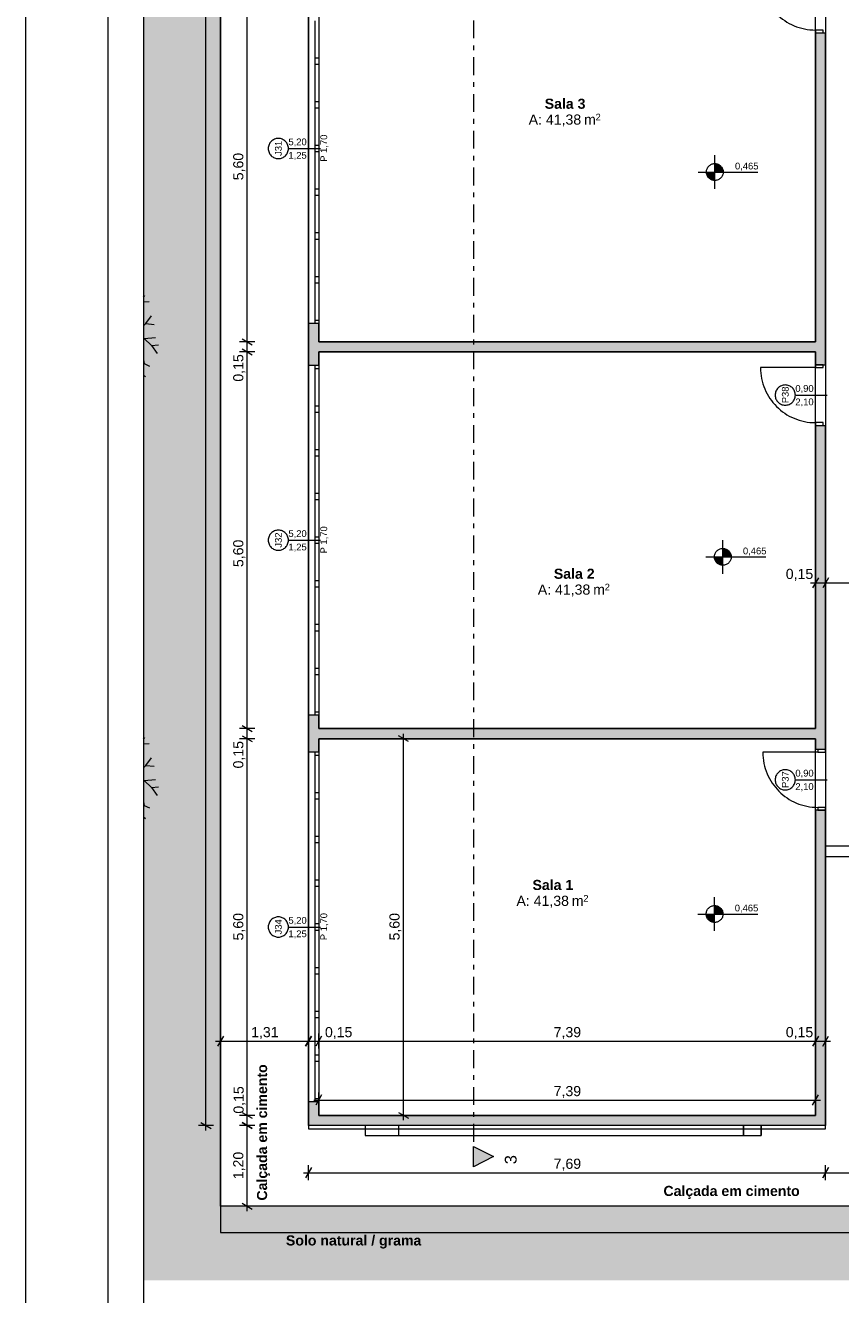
# Model space of a CAD drawing. Header units: millimetres. Extents: x -589 to 841, y -447 to 987.
# Tile 3 of 27: x 0 to 243, y 33 to 411. Entities that reach past the tile are written whole.
import ezdxf
from ezdxf.xclip import XClip

# ---------------------------------------------------------------- set-up
doc = ezdxf.new("R2010")
doc.units = ezdxf.units.MM
doc.header["$MEASUREMENT"] = 0
doc.header["$XCLIPFRAME"] = 0
doc.linetypes.add('Tracejado Duplo', pattern=[10.936111, 5.291667, -2.116667, 1.411111, -2.116667])
doc.linetypes.add('Wipeout_Contour', pattern=[1000, 0, -1000])
for name, color, linetype in [('Anotação - Geral.2D', 7, 'Continuous'), ('Cotas - Geral.2D', 7, 'Continuous'), ('Desenho 2D - Geral.2D', 7, 'Continuous'), ('Interior - Mobiliário .ARQ', 7, 'Continuous'), ('Laje.ARQ', 7, 'Continuous'), ('Marcador - Cortes e Elevações.2D', 7, 'Continuous'), ('Parede.ARQ', 7, 'Continuous'), ('Zonas.ARQ', 7, 'Continuous')]:
    doc.layers.add(name, color=color, linetype=linetype)
doc.styles.add('GENERATED_STYLE_1', font='txt')
doc.styles.add('GENERATED_STYLE_2', font='txt')

# ---------------------------------------------------------------- blocks, each defined once
blk = doc.blocks.new('Desenho_1_1', base_point=(-612.98, 435.63))
at = {"layer": 'Cotas - Geral.2D', "linetype": 'Continuous', "lineweight": 0}
for points in [[(205.09, 366.96), (202.59, 366.96), (202.78, 366), (203.32, 365.19), (204.13, 364.65), (205.09, 364.46)], [(205.09, 366.96), (207.59, 366.96), (207.4, 367.91), (206.86, 368.72), (206.04, 369.27), (205.09, 369.46)], [(207.46, 252.53), (209.96, 252.53), (209.77, 253.49), (209.23, 254.3), (208.42, 254.84), (207.46, 255.03)], [(207.46, 252.53), (204.96, 252.53), (205.15, 251.57), (205.69, 250.76), (206.51, 250.22), (207.46, 250.03)], [(205.03, 146.35), (207.53, 146.35), (207.34, 147.3), (206.8, 148.12), (205.99, 148.66), (205.03, 148.85)], [(205.03, 146.35), (202.53, 146.35), (202.72, 145.39), (203.26, 144.58), (204.07, 144.04), (205.03, 143.85)]]:
    blk.add_hatch(color=7, dxfattribs=at).paths.add_polyline_path(points)
at = {"layer": 'Laje.ARQ', "linetype": 'Continuous', "lineweight": 0}
h = blk.add_hatch(dxfattribs=at)
h.set_pattern_fill('Relva_0001', color=83, style=0, pattern_type=2)
h.set_pattern_definition([(90, (-612.9804, 435.6334), (-6, 0), [0.866025, -2.598076]), (90, (-609.9804, 437.3655), (-6, 0), [0.866025, -2.598076]), (30, (-612.9804, 435.6334), (-3, 5.196152), [0.866025, -2.598076]), (30, (-612.9804, 439.0975), (-3, 5.196152), [0.866025, -2.598076]), (150, (-612.9804, 435.6334), (3, 5.196152), [0.866025, -2.598076]), (150, (-612.9804, 439.0975), (3, 5.196152), [0.866025, -2.598076])])
h.paths.add_polyline_path([(58.05, 859.53), (35.14, 859.53), (35.14, 37.38), (277.05, 37.38), (277.05, 59.48), (58.05, 59.48)])
at = {"layer": 'Marcador - Cortes e Elevações.2D', "linetype": 'Continuous', "lineweight": 0}
blk.add_hatch(color=7, dxfattribs=at).paths.add_polyline_path([(133.28, 71.2), (139.28, 74.2), (133.28, 77.2)])
at = {"layer": 'Parede.ARQ', "linetype": 'Continuous', "lineweight": 0}
for points in [[(235.05, 309.64), (238.05, 309.64), (238.05, 408.38), (235.05, 408.38)], [(87.25, 321.94), (84.25, 321.94), (84.25, 309.48), (87.25, 309.48)], [(87.25, 313.48), (235.05, 313.48), (235.05, 316.48), (87.25, 316.48)], [(235.05, 195.25), (238.05, 195.25), (238.05, 291.64), (235.05, 291.64)], [(87.25, 205.48), (84.25, 205.48), (84.25, 194.48), (87.25, 194.48)], [(87.25, 198.48), (235.05, 198.48), (235.05, 201.48), (87.25, 201.48)], [(235.05, 86.48), (238.05, 83.48), (238.05, 177.25), (235.05, 177.25)], [(84.25, 83.48), (87.25, 86.48), (87.25, 90.48), (84.25, 90.48)], [(84.25, 83.48), (238.05, 83.48), (235.05, 86.48), (87.25, 86.48)]]:
    blk.add_hatch(color=36, dxfattribs=at).paths.add_polyline_path(points)
at = {"layer": 'Cotas - Geral.2D', "color": 7, "linetype": 'Continuous', "lineweight": 0}
for p, q in [((53.73, 83.48), (53.73, 905.4)), ((65.99, 316.48), (65.99, 428.48)), ((205.09, 361.96), (205.09, 371.96)), ((200.09, 366.96), (217.93, 366.96)), ((64.49, 317.35), (67.49, 315.62)), ((68.24, 316.48), (63.74, 316.48)), ((68.24, 313.48), (63.74, 313.48)), ((64.49, 314.35), (67.49, 312.62)), ((65.99, 313.48), (65.99, 316.48)), ((65.99, 201.48), (65.99, 313.48)), ((207.46, 247.53), (207.46, 257.53)), ((202.46, 252.53), (220.3, 252.53)), ((235.92, 246.31), (234.18, 243.31)), ((235.05, 242.56), (235.05, 247.06)), ((238.92, 246.31), (237.18, 243.31)), ((238.05, 242.56), (238.05, 247.06)), ((233.58, 244.81), (235.05, 244.81)), ((235.05, 244.81), (238.05, 244.81)), ((238.05, 244.81), (274.05, 244.81)), ((68.24, 201.48), (63.74, 201.48)), ((64.49, 202.35), (67.49, 200.62)), ((65.99, 198.48), (65.99, 201.48)), ((68.24, 198.48), (63.74, 198.48)), ((64.49, 199.35), (67.49, 197.62)), ((65.99, 86.48), (65.99, 198.48)), ((114.71, 198.48), (110.21, 198.48)), ((113.96, 197.62), (110.96, 199.35)), ((112.46, 198.48), (112.46, 199.95)), ((112.46, 86.48), (112.46, 198.48)), ((205.03, 141.35), (205.03, 151.35)), ((200.03, 146.35), (217.87, 146.35)), ((58.92, 110.07), (57.18, 107.07)), ((58.05, 106.32), (58.05, 110.82)), ((85.12, 110.07), (83.38, 107.07)), ((83.38, 107.07), (85.12, 110.07)), ((84.25, 106.32), (84.25, 110.82)), ((84.25, 106.32), (84.25, 110.82)), ((88.12, 110.07), (86.38, 107.07)), ((87.25, 106.32), (87.25, 110.82)), ((235.92, 110.07), (234.18, 107.07)), ((235.05, 106.32), (235.05, 110.82)), ((237.18, 107.07), (238.92, 110.07)), ((238.05, 106.32), (238.05, 110.82)), ((56.58, 108.57), (58.05, 108.57)), ((58.05, 108.57), (84.25, 108.57)), ((82.78, 108.57), (84.25, 108.57)), ((84.25, 108.57), (87.25, 108.57)), ((84.25, 108.57), (85.72, 108.57)), ((87.25, 108.57), (235.05, 108.57)), ((235.05, 108.57), (238.05, 108.57)), ((238.05, 108.57), (239.52, 108.57)), ((85.78, 91.04), (87.25, 91.04)), ((88.12, 92.54), (86.38, 89.54)), ((87.25, 88.79), (87.25, 93.29)), ((87.25, 91.04), (235.05, 91.04)), ((234.18, 89.54), (235.92, 92.54)), ((235.05, 88.79), (235.05, 93.29)), ((235.05, 91.04), (236.52, 91.04)), ((64.49, 87.35), (67.49, 85.62)), ((110.96, 87.35), (113.96, 85.62)), ((55.98, 83.48), (51.48, 83.48)), ((52.23, 84.35), (55.23, 82.62)), ((53.73, 82.02), (53.73, 83.48)), ((68.24, 86.48), (63.74, 86.48)), ((68.24, 83.48), (63.74, 83.48)), ((68.24, 83.48), (63.74, 83.48)), ((64.49, 84.35), (67.49, 82.62)), ((67.49, 82.62), (64.49, 84.35)), ((65.99, 83.48), (65.99, 86.48)), ((65.99, 83.48), (65.99, 84.95)), ((65.99, 82.02), (65.99, 83.48)), ((65.99, 59.48), (65.99, 83.48)), ((114.71, 86.48), (110.21, 86.48)), ((82.78, 69.44), (84.25, 69.44)), ((85.12, 70.94), (83.38, 67.94)), ((84.25, 67.19), (84.25, 71.69)), ((84.25, 69.44), (238.05, 69.44)), ((236.58, 69.44), (238.05, 69.44)), ((237.18, 67.94), (238.92, 70.94)), ((238.92, 70.94), (237.18, 67.94)), ((238.05, 67.19), (238.05, 71.69)), ((238.05, 67.19), (238.05, 71.69)), ((238.05, 69.44), (239.52, 69.44)), ((238.05, 69.44), (428.07, 69.44)), ((68.24, 59.48), (63.74, 59.48)), ((64.49, 60.35), (67.49, 58.62)), ((65.99, 58.02), (65.99, 59.48))]:
    blk.add_line(p, q, dxfattribs=at)
for centre in [(205.09, 366.96), (207.46, 252.53), (205.03, 146.35)]:
    blk.add_circle(centre, 2.5, dxfattribs=at)
at = {"layer": 'Interior - Mobiliário .ARQ', "color": 7, "linetype": 'Continuous', "lineweight": 0}
for p, q in [((35.14, 329.77), (35.51, 330.27)), ((35.14, 328.32), (36.84, 328.48)), ((35.14, 321.2), (35.85, 321.88)), ((35.85, 321.88), (37.5, 324.19)), ((35.85, 321.88), (38.35, 321.67)), ((35.14, 317.68), (35.3, 317.49)), ((35.3, 317.49), (38.72, 317.72)), ((35.3, 317.49), (37.49, 315.41)), ((37.49, 315.41), (39.59, 315.61)), ((37.49, 315.41), (39.16, 312.99)), ((35.14, 311.18), (35.3, 310.04)), ((35.3, 310.04), (36.95, 309.28)), ((35.14, 306.6), (35.78, 306.17)), ((35.14, 198.37), (35.51, 198.87)), ((35.14, 196.92), (36.84, 197.08)), ((35.85, 190.48), (37.5, 192.79)), ((35.14, 189.8), (35.85, 190.48)), ((35.85, 190.48), (38.35, 190.27)), ((35.14, 186.28), (35.3, 186.09)), ((35.3, 186.09), (38.72, 186.32)), ((35.3, 186.09), (37.49, 184.01)), ((37.49, 184.01), (39.59, 184.21)), ((37.49, 184.01), (39.16, 181.59)), ((35.14, 179.78), (35.3, 178.64)), ((35.3, 178.64), (36.95, 177.88)), ((35.14, 175.2), (35.78, 174.77)), ((101.06, 80.48), (218.91, 80.48)), ((111.03, 80.48), (213.61, 80.48))]:
    blk.add_line(p, q, dxfattribs=at)
at = {"layer": 'Laje.ARQ', "color": 83, "linetype": 'Continuous', "lineweight": 0, "flags": 128}
for points in [[(58.04, 796.4), (58.04, 83.48), (58.04, 51.62), (277.04, 51.62), (277.04, 135.62), (277.04, 363.88), (389.06, 363.88), (389.06, 196.46), (428.07, 196.46), (428.07, 381.4), (428.07, 687.4)], [(238.05, 661.4), (238.05, 83.48), (84.25, 83.48), (84.25, 905.4)], [(277.05, 37.38), (277.05, 59.48), (58.05, 59.48), (58.05, 859.53), (35.14, 859.53)]]:
    blk.add_lwpolyline(points, dxfattribs=at)
for points in [[(87.25, 316.48), (235.05, 316.48), (235.05, 428.48), (87.25, 428.48)], [(87.25, 201.48), (235.05, 201.48), (235.05, 313.48), (87.25, 313.48)], [(87.25, 86.48), (235.05, 86.48), (235.05, 198.48), (87.25, 198.48)]]:
    blk.add_lwpolyline(points, close=True, dxfattribs=at)
at = {"layer": 'Marcador - Cortes e Elevações.2D', "color": 7, "linetype": 'Continuous', "lineweight": 0}
for p, q in [((133.28, 77.2), (139.28, 74.2)), ((133.28, 71.2), (133.28, 77.2)), ((139.28, 74.2), (133.28, 71.2))]:
    blk.add_line(p, q, dxfattribs=at)
at = {"layer": 'Parede.ARQ', "color": 7, "linetype": 'Continuous', "lineweight": 0}
for p, q in [((84.25, 425.94), (84.25, 321.94)), ((87.25, 425.94), (87.25, 321.94)), ((86.25, 400.94), (86.25, 411.94)), ((87.25, 411.94), (87.25, 400.94)), ((237.35, 409.18), (235.05, 409.18)), ((235.05, 409.18), (235.05, 408.38)), ((235.05, 408.38), (237.35, 408.38)), ((235.05, 408.38), (237.35, 408.38)), ((235.05, 408.38), (237.35, 408.38)), ((235.05, 408.38), (235.05, 407.64)), ((235.05, 408.38), (235.05, 407.64)), ((237.35, 408.38), (237.35, 409.18)), ((237.35, 408.38), (238.05, 408.38)), ((237.35, 408.38), (238.05, 408.38)), ((238.05, 408.38), (238.05, 407.64)), ((238.05, 408.38), (238.05, 407.64)), ((86.25, 399.94), (86.25, 400.94)), ((86.25, 400.94), (87.25, 400.94)), ((87.25, 400.94), (87.25, 399.94)), ((86.25, 398.94), (86.25, 399.94)), ((87.25, 398.94), (86.25, 398.94)), ((86.25, 387.94), (86.25, 398.94)), ((87.25, 399.94), (87.25, 398.94)), ((87.25, 398.94), (87.25, 387.94)), ((86.25, 386.94), (86.25, 387.94)), ((86.25, 387.94), (87.25, 387.94)), ((86.25, 385.94), (86.25, 386.94)), ((87.25, 385.94), (86.25, 385.94)), ((86.25, 374.94), (86.25, 385.94)), ((87.25, 387.94), (87.25, 386.94)), ((87.25, 386.94), (87.25, 385.94)), ((87.25, 385.94), (87.25, 374.94)), ((78.25, 373.94), (87.75, 373.94)), ((86.25, 373.94), (86.25, 374.94)), ((86.25, 374.94), (87.25, 374.94)), ((86.25, 372.94), (86.25, 373.94)), ((87.25, 374.94), (87.25, 373.94)), ((87.25, 373.94), (87.25, 372.94)), ((87.25, 372.94), (86.25, 372.94)), ((86.25, 361.94), (86.25, 372.94)), ((87.25, 372.94), (87.25, 361.94)), ((86.25, 360.94), (86.25, 361.94)), ((86.25, 361.94), (87.25, 361.94)), ((86.25, 359.94), (86.25, 360.94)), ((87.25, 359.94), (86.25, 359.94)), ((86.25, 348.94), (86.25, 359.94)), ((87.25, 361.94), (87.25, 360.94)), ((87.25, 360.94), (87.25, 359.94)), ((87.25, 359.94), (87.25, 348.94)), ((86.25, 347.94), (86.25, 348.94)), ((86.25, 348.94), (87.25, 348.94)), ((86.25, 346.94), (86.25, 347.94)), ((87.25, 348.94), (87.25, 347.94)), ((87.25, 347.94), (87.25, 346.94)), ((87.25, 346.94), (86.25, 346.94)), ((86.25, 335.94), (86.25, 346.94)), ((87.25, 346.94), (87.25, 335.94)), ((86.25, 334.94), (86.25, 335.94)), ((86.25, 335.94), (87.25, 335.94)), ((87.25, 335.94), (87.25, 334.94)), ((86.25, 333.94), (86.25, 334.94)), ((87.25, 333.94), (86.25, 333.94)), ((86.25, 322.94), (86.25, 333.94)), ((87.25, 334.94), (87.25, 333.94)), ((87.25, 333.94), (87.25, 322.94)), ((86.25, 321.94), (84.25, 321.94)), ((86.25, 321.94), (86.25, 322.94)), ((86.25, 322.94), (87.25, 322.94)), ((87.25, 321.94), (86.25, 321.94)), ((87.25, 321.94), (86.25, 321.94)), ((87.25, 322.94), (87.25, 321.94)), ((84.25, 309.48), (84.25, 205.48)), ((86.25, 309.48), (84.25, 309.48)), ((86.25, 308.48), (86.25, 309.48)), ((87.25, 309.48), (86.25, 309.48)), ((87.25, 309.48), (86.25, 309.48)), ((87.25, 309.48), (87.25, 205.48)), ((87.25, 309.48), (87.25, 308.48)), ((235.05, 309.64), (235.05, 310.38)), ((235.05, 309.64), (235.05, 310.38)), ((235.05, 309.64), (235.05, 308.84)), ((237.35, 309.64), (235.05, 309.64)), ((235.05, 309.64), (237.35, 309.64)), ((235.05, 309.64), (237.35, 309.64)), ((237.35, 308.84), (237.35, 309.64)), ((237.35, 309.64), (238.05, 309.64)), ((237.35, 309.64), (238.05, 309.64)), ((238.05, 309.64), (238.05, 310.38)), ((238.05, 309.64), (238.05, 310.38)), ((87.25, 308.48), (86.25, 308.48)), ((86.25, 297.48), (86.25, 308.48)), ((87.25, 308.48), (87.25, 297.48)), ((235.05, 308.84), (218.65, 308.84)), ((235.05, 308.84), (237.35, 308.84)), ((229.05, 300.64), (238.55, 300.64)), ((86.25, 296.48), (86.25, 297.48)), ((86.25, 297.48), (87.25, 297.48)), ((86.25, 295.48), (86.25, 296.48)), ((87.25, 295.48), (86.25, 295.48)), ((86.25, 284.48), (86.25, 295.48)), ((87.25, 297.48), (87.25, 296.48)), ((87.25, 296.48), (87.25, 295.48)), ((87.25, 295.48), (87.25, 284.48)), ((237.35, 292.44), (235.05, 292.44)), ((235.05, 292.44), (235.05, 291.64)), ((235.05, 291.64), (237.35, 291.64)), ((235.05, 291.64), (237.35, 291.64)), ((235.05, 291.64), (237.35, 291.64)), ((235.05, 291.64), (235.05, 290.9)), ((235.05, 291.64), (235.05, 290.9)), ((237.35, 291.64), (237.35, 292.44)), ((237.35, 291.64), (238.05, 291.64)), ((237.35, 291.64), (238.05, 291.64)), ((238.05, 291.64), (238.05, 290.9)), ((238.05, 291.64), (238.05, 290.9)), ((86.25, 283.48), (86.25, 284.48)), ((86.25, 284.48), (87.25, 284.48)), ((86.25, 282.48), (86.25, 283.48)), ((87.25, 284.48), (87.25, 283.48)), ((87.25, 283.48), (87.25, 282.48)), ((87.25, 282.48), (86.25, 282.48)), ((86.25, 271.48), (86.25, 282.48)), ((87.25, 282.48), (87.25, 271.48)), ((86.25, 270.48), (86.25, 271.48)), ((86.25, 271.48), (87.25, 271.48)), ((86.25, 269.48), (86.25, 270.48)), ((87.25, 269.48), (86.25, 269.48)), ((86.25, 258.48), (86.25, 269.48)), ((87.25, 271.48), (87.25, 270.48)), ((87.25, 270.48), (87.25, 269.48)), ((87.25, 269.48), (87.25, 258.48)), ((78.25, 257.48), (87.75, 257.48)), ((86.25, 257.48), (86.25, 258.48)), ((86.25, 258.48), (87.25, 258.48)), ((86.25, 256.48), (86.25, 257.48)), ((87.25, 258.48), (87.25, 257.48)), ((87.25, 257.48), (87.25, 256.48)), ((87.25, 256.48), (86.25, 256.48)), ((86.25, 245.48), (86.25, 256.48)), ((87.25, 256.48), (87.25, 245.48)), ((86.25, 244.48), (86.25, 245.48)), ((86.25, 245.48), (87.25, 245.48)), ((87.25, 245.48), (87.25, 244.48)), ((86.25, 243.48), (86.25, 244.48)), ((87.25, 243.48), (86.25, 243.48)), ((86.25, 232.48), (86.25, 243.48)), ((87.25, 244.48), (87.25, 243.48)), ((87.25, 243.48), (87.25, 232.48)), ((86.25, 231.48), (86.25, 232.48)), ((86.25, 232.48), (87.25, 232.48)), ((86.25, 230.48), (86.25, 231.48)), ((87.25, 230.48), (86.25, 230.48)), ((86.25, 219.48), (86.25, 230.48)), ((87.25, 232.48), (87.25, 231.48)), ((87.25, 231.48), (87.25, 230.48)), ((87.25, 230.48), (87.25, 219.48)), ((86.25, 218.48), (86.25, 219.48)), ((86.25, 219.48), (87.25, 219.48)), ((87.25, 219.48), (87.25, 218.48)), ((86.25, 217.48), (86.25, 218.48)), ((87.25, 217.48), (86.25, 217.48)), ((86.25, 206.48), (86.25, 217.48)), ((87.25, 218.48), (87.25, 217.48)), ((87.25, 217.48), (87.25, 206.48)), ((86.25, 205.48), (84.25, 205.48)), ((86.25, 205.48), (86.25, 206.48)), ((86.25, 206.48), (87.25, 206.48)), ((87.25, 205.48), (86.25, 205.48)), ((87.25, 205.48), (86.25, 205.48)), ((87.25, 206.48), (87.25, 205.48)), ((84.25, 194.48), (84.25, 90.48)), ((86.25, 194.48), (84.25, 194.48)), ((86.25, 193.48), (86.25, 194.48)), ((87.25, 194.48), (86.25, 194.48)), ((87.25, 194.48), (86.25, 194.48)), ((87.25, 193.48), (86.25, 193.48)), ((86.25, 182.48), (86.25, 193.48)), ((87.25, 194.48), (87.25, 90.48)), ((87.25, 194.48), (87.25, 193.48)), ((87.25, 193.48), (87.25, 182.48)), ((235.75, 194.45), (219.35, 194.45)), ((235.05, 195.25), (235.05, 195.99)), ((235.05, 195.25), (235.05, 195.99)), ((235.75, 195.25), (235.05, 195.25)), ((235.75, 195.25), (235.05, 195.25)), ((235.75, 195.25), (235.75, 194.45)), ((238.05, 195.25), (235.75, 195.25)), ((238.05, 195.25), (235.75, 195.25)), ((238.05, 195.25), (235.75, 195.25)), ((235.75, 194.45), (238.05, 194.45)), ((238.05, 195.25), (238.05, 195.99)), ((238.05, 195.25), (238.05, 195.99)), ((238.05, 194.45), (238.05, 195.25)), ((229.05, 186.25), (238.55, 186.25)), ((86.25, 181.48), (86.25, 182.48)), ((86.25, 182.48), (87.25, 182.48)), ((86.25, 180.48), (86.25, 181.48)), ((87.25, 182.48), (87.25, 181.48)), ((87.25, 181.48), (87.25, 180.48)), ((87.25, 180.48), (86.25, 180.48)), ((86.25, 169.48), (86.25, 180.48)), ((87.25, 180.48), (87.25, 169.48)), ((238.05, 178.05), (235.75, 178.05)), ((235.75, 178.05), (235.75, 177.25)), ((238.05, 177.25), (238.05, 178.05)), ((235.75, 177.25), (235.05, 177.25)), ((235.75, 177.25), (235.05, 177.25)), ((235.05, 177.25), (235.05, 176.51)), ((235.05, 177.25), (235.05, 176.51)), ((235.75, 177.25), (238.05, 177.25)), ((238.05, 177.25), (235.75, 177.25)), ((238.05, 177.25), (235.75, 177.25)), ((238.05, 177.25), (238.05, 176.51)), ((238.05, 177.25), (238.05, 176.51)), ((86.25, 168.48), (86.25, 169.48)), ((86.25, 169.48), (87.25, 169.48)), ((86.25, 167.48), (86.25, 168.48)), ((87.25, 167.48), (86.25, 167.48)), ((86.25, 156.48), (86.25, 167.48)), ((87.25, 169.48), (87.25, 168.48)), ((87.25, 168.48), (87.25, 167.48)), ((87.25, 167.48), (87.25, 156.48)), ((86.25, 155.48), (86.25, 156.48)), ((86.25, 156.48), (87.25, 156.48)), ((86.25, 154.48), (86.25, 155.48)), ((87.25, 156.48), (87.25, 155.48)), ((87.25, 155.48), (87.25, 154.48)), ((87.25, 154.48), (86.25, 154.48)), ((86.25, 143.48), (86.25, 154.48)), ((87.25, 154.48), (87.25, 143.48)), ((86.25, 142.48), (86.25, 143.48)), ((86.25, 143.48), (87.25, 143.48)), ((87.25, 143.48), (87.25, 142.48)), ((78.25, 142.48), (87.75, 142.48)), ((86.25, 141.48), (86.25, 142.48)), ((87.25, 141.48), (86.25, 141.48)), ((86.25, 130.48), (86.25, 141.48)), ((87.25, 142.48), (87.25, 141.48)), ((87.25, 141.48), (87.25, 130.48)), ((86.25, 129.48), (86.25, 130.48)), ((86.25, 130.48), (87.25, 130.48)), ((86.25, 128.48), (86.25, 129.48)), ((87.25, 128.48), (86.25, 128.48)), ((86.25, 117.48), (86.25, 128.48)), ((87.25, 130.48), (87.25, 129.48)), ((87.25, 129.48), (87.25, 128.48)), ((87.25, 128.48), (87.25, 117.48)), ((86.25, 116.48), (86.25, 117.48)), ((86.25, 117.48), (87.25, 117.48)), ((87.25, 117.48), (87.25, 116.48)), ((86.25, 115.48), (86.25, 116.48)), ((87.25, 115.48), (86.25, 115.48)), ((86.25, 104.48), (86.25, 115.48)), ((87.25, 116.48), (87.25, 115.48)), ((87.25, 115.48), (87.25, 104.48)), ((86.25, 103.48), (86.25, 104.48)), ((86.25, 104.48), (87.25, 104.48)), ((86.25, 102.48), (86.25, 103.48)), ((87.25, 102.48), (86.25, 102.48)), ((86.25, 91.48), (86.25, 102.48)), ((87.25, 104.48), (87.25, 103.48)), ((87.25, 103.48), (87.25, 102.48)), ((87.25, 102.48), (87.25, 91.48)), ((86.25, 90.48), (86.25, 91.48)), ((86.25, 91.48), (87.25, 91.48)), ((87.25, 91.48), (87.25, 90.48)), ((86.25, 90.48), (84.25, 90.48)), ((87.25, 90.48), (86.25, 90.48)), ((87.25, 90.48), (86.25, 90.48))]:
    blk.add_line(p, q, dxfattribs=at)
at = {"layer": 'Parede.ARQ', "color": 7, "linetype": 'Continuous', "lineweight": 0, "flags": 128}
for points in [[(235.05, 408.38), (235.05, 316.48)], [(238.05, 309.64), (238.05, 408.38)], [(84.25, 321.94), (84.25, 309.48)], [(87.25, 316.48), (87.25, 321.94)], [(235.05, 316.48), (87.25, 316.48)], [(87.25, 309.48), (87.25, 313.48)], [(87.25, 313.48), (235.05, 313.48)], [(235.05, 313.48), (235.05, 309.64)], [(235.05, 291.64), (235.05, 201.48)], [(238.05, 195.25), (238.05, 291.64)], [(84.25, 205.48), (84.25, 194.48)], [(87.25, 201.48), (87.25, 205.48)], [(235.05, 201.48), (87.25, 201.48)], [(87.25, 194.48), (87.25, 198.48)], [(87.25, 198.48), (235.05, 198.48)], [(235.05, 198.48), (235.05, 195.25)], [(235.05, 177.25), (235.05, 86.48)], [(238.05, 83.48), (238.05, 177.25)], [(84.25, 90.48), (84.25, 83.48)], [(87.25, 86.48), (87.25, 90.48)], [(84.25, 83.48), (238.05, 83.48)], [(235.05, 86.48), (87.25, 86.48)]]:
    blk.add_lwpolyline(points, dxfattribs=at)
at = {"layer": 'Parede.ARQ', "color": 7, "linetype": 'Continuous', "lineweight": 0}
for centre in [(235.05, 425.58), (235.05, 308.84), (235.75, 194.45)]:
    blk.add_arc(centre, 16.4, 180, 270, dxfattribs=at)
at = {"layer": 'Parede.ARQ', "color": 8, "linetype": 'Continuous', "lineweight": 0}
for centre, start, end in [((75.25, 373.94), 90, 270), ((75.25, 373.94), 270, 90), ((226.05, 300.64), 90, 270), ((226.05, 300.64), 270, 90), ((75.25, 257.48), 90, 270), ((75.25, 257.48), 270, 90), ((226.05, 186.25), 90, 270), ((226.05, 186.25), 270, 90), ((75.25, 142.48), 90, 270), ((75.25, 142.48), 270, 90)]:
    blk.add_arc(centre, 3, start, end, dxfattribs=at)
at = {"layer": 'Zonas.ARQ', "color": 7, "linetype": 'Continuous', "lineweight": 0}
for p, q in [((235.05, 408.38), (235.05, 407.64)), ((235.05, 408.38), (237.35, 408.38)), ((237.35, 408.38), (238.05, 408.38)), ((238.05, 408.38), (238.05, 407.64)), ((86.25, 321.94), (84.25, 321.94)), ((87.25, 321.94), (86.25, 321.94)), ((86.25, 309.48), (84.25, 309.48)), ((87.25, 309.48), (86.25, 309.48)), ((235.05, 309.64), (235.05, 310.38)), ((235.05, 309.64), (237.35, 309.64)), ((237.35, 309.64), (238.05, 309.64)), ((238.05, 309.64), (238.05, 310.38)), ((235.05, 291.64), (235.05, 290.9)), ((235.05, 291.64), (237.35, 291.64)), ((237.35, 291.64), (238.05, 291.64)), ((238.05, 291.64), (238.05, 290.9)), ((86.25, 205.48), (84.25, 205.48)), ((87.25, 205.48), (86.25, 205.48)), ((86.25, 194.48), (84.25, 194.48)), ((87.25, 194.48), (86.25, 194.48)), ((235.05, 195.25), (235.05, 195.99)), ((235.75, 195.25), (235.05, 195.25)), ((238.05, 195.25), (235.75, 195.25)), ((238.05, 195.25), (238.05, 195.99)), ((235.05, 177.25), (235.05, 176.51)), ((235.75, 177.25), (235.05, 177.25)), ((238.05, 177.25), (235.75, 177.25)), ((238.05, 177.25), (238.05, 176.51)), ((86.25, 90.48), (84.25, 90.48)), ((87.25, 90.48), (86.25, 90.48))]:
    blk.add_line(p, q, dxfattribs=at)
at = {"layer": 'Anotação - Geral.2D', "color": 7, "linetype": 'Continuous', "lineweight": 0, "insert": (68.9, 81.4), "char_height": 3, "attachment_point": 2, "rotation": 90, "style": 'GENERATED_STYLE_2'}
blk.add_mtext('\\A1;{\\pqc;\\fArial|b1|i0|c0|p38;Calçada em cimento}', dxfattribs=at)
at = {"layer": 'Anotação - Geral.2D', "color": 7, "linetype": 'Continuous', "lineweight": 0, "char_height": 3, "attachment_point": 2, "style": 'GENERATED_STYLE_2'}
for s, insert in [('\\A1;{\\pqc;\\fArial|b1|i0|c0|p38;Calçada em cimento}', (210.08, 65.51)), ('\\A1;{\\pqc;\\fArial|b1|i0|c0|p38;Solo natural / grama}', (97.65, 50.8))]:
    blk.add_mtext(s, dxfattribs=dict(at, insert=insert))
at = {"layer": 'Cotas - Geral.2D', "color": 7, "linetype": 'Continuous', "lineweight": 0, "char_height": 3, "width": 7.9817, "attachment_point": 7, "rotation": 90, "style": 'GENERATED_STYLE_1'}
for s, insert in [('\\A1;{\\pql;\\fArial|b0|i0|c0|p38;5,60}', (65.39, 364.5)), ('\\A1;{\\pql;\\fArial|b0|i0|c0|p38;0,15}', (65.39, 304.63)), ('\\A1;{\\pql;\\fArial|b0|i0|c0|p38;5,60}', (65.39, 249.5)), ('\\A1;{\\pql;\\fArial|b0|i0|c0|p38;0,15}', (65.39, 189.63)), ('\\A1;{\\pql;\\fArial|b0|i0|c0|p38;5,60}', (65.39, 138.49)), ('\\A1;{\\pql;\\fArial|b0|i0|c0|p38;5,60}', (111.86, 138.49)), ('\\A1;{\\pql;\\fArial|b0|i0|c0|p38;0,15}', (65.49, 86.98)), ('\\A1;{\\pql;\\fArial|b0|i0|c0|p38;1,20}', (65.39, 67.49))]:
    blk.add_mtext(s, dxfattribs=dict(at, insert=insert))
at = {"layer": 'Cotas - Geral.2D', "color": 7, "linetype": 'Continuous', "lineweight": 0, "attachment_point": 7, "style": 'GENERATED_STYLE_1'}
for s, insert, char_height, width in [('\\A1;{\\pql;\\fArial|b0|i0|c0|p38;0,465}', (211.09, 367.36), 2, 6.8389), ('\\A1;{\\pql;\\fArial|b0|i0|c0|p38;0,465}', (213.46, 252.93), 2, 6.8389), ('\\A1;{\\pql;\\fArial|b0|i0|c0|p38;0,15}', (226.2, 245.41), 3, 7.9817), ('\\A1;{\\pql;\\fArial|b0|i0|c0|p38;0,465}', (211.03, 146.75), 2, 6.8389), ('\\A1;{\\pql;\\fArial|b0|i0|c0|p38;1,31}', (67.16, 109.17), 3, 7.9817), ('\\A1;{\\pql;\\fArial|b0|i0|c0|p38;0,15}', (89.12, 109.17), 3, 7.9817), ('\\A1;{\\pql;\\fArial|b0|i0|c0|p38;7,39}', (157.16, 109.17), 3, 7.9817), ('\\A1;{\\pql;\\fArial|b0|i0|c0|p38;0,15}', (226.2, 109.17), 3, 7.9817), ('\\A1;{\\pql;\\fArial|b0|i0|c0|p38;7,39}', (157.16, 91.64), 3, 7.9817), ('\\A1;{\\pql;\\fArial|b0|i0|c0|p38;7,69}', (157.16, 70.04), 3, 7.9817)]:
    blk.add_mtext(s, dxfattribs=dict(at, insert=insert, char_height=char_height, width=width))
at = {"layer": 'Marcador - Cortes e Elevações.2D', "color": 7, "linetype": 'Continuous', "lineweight": 0, "insert": (146.18, 74.67), "char_height": 3.5, "attachment_point": 9, "rotation": 90, "style": 'GENERATED_STYLE_1'}
blk.add_mtext('\\A1;{\\pqr;\\fArial|b0|i0|c0|p38;3}', dxfattribs=at)
at = {"layer": 'Parede.ARQ', "color": 7, "linetype": 'Continuous', "lineweight": 0, "char_height": 2, "attachment_point": 7, "rotation": 90, "style": 'GENERATED_STYLE_1'}
for s, insert in [('\\A1;{\\pql;\\fArial|b0|i0|c0|p38;P 1,70}', (90.14, 370.01)), ('\\A1;{\\pql;\\fArial|b0|i0|c0|p38;J31}', (76.28, 371.74)), ('\\A1;{\\pql;\\fArial|b0|i0|c0|p38;P38}', (227.08, 298.21)), ('\\A1;{\\pql;\\fArial|b0|i0|c0|p38;P 1,70}', (90.14, 253.55)), ('\\A1;{\\pql;\\fArial|b0|i0|c0|p38;J32}', (76.28, 255.28)), ('\\A1;{\\pql;\\fArial|b0|i0|c0|p38;P37}', (227.08, 183.82)), ('\\A1;{\\pql;\\fArial|b0|i0|c0|p38;J34}', (76.28, 140.28)), ('\\A1;{\\pql;\\fArial|b0|i0|c0|p38;P 1,70}', (90.14, 138.55))]:
    blk.add_mtext(s, dxfattribs=dict(at, insert=insert))
at = {"layer": 'Parede.ARQ', "color": 7, "linetype": 'Continuous', "lineweight": 0, "char_height": 2, "attachment_point": 7, "style": 'GENERATED_STYLE_1'}
for s, insert in [('\\A1;{\\pql;\\fArial|b0|i0|c0|p38;5,20}', (78.25, 374.55)), ('\\A1;{\\pql;\\fArial|b0|i0|c0|p38;1,25}', (78.25, 370.55)), ('\\A1;{\\pql;\\fArial|b0|i0|c0|p38;0,90}', (229.05, 301.25)), ('\\A1;{\\pql;\\fArial|b0|i0|c0|p38;2,10}', (229.05, 297.25)), ('\\A1;{\\pql;\\fArial|b0|i0|c0|p38;5,20}', (78.25, 258.09)), ('\\A1;{\\pql;\\fArial|b0|i0|c0|p38;1,25}', (78.25, 254.09)), ('\\A1;{\\pql;\\fArial|b0|i0|c0|p38;0,90}', (229.05, 186.86)), ('\\A1;{\\pql;\\fArial|b0|i0|c0|p38;2,10}', (229.05, 182.86)), ('\\A1;{\\pql;\\fArial|b0|i0|c0|p38;5,20}', (78.25, 143.09)), ('\\A1;{\\pql;\\fArial|b0|i0|c0|p38;1,25}', (78.25, 139.09))]:
    blk.add_mtext(s, dxfattribs=dict(at, insert=insert))
at = {"layer": 'Zonas.ARQ', "color": 7, "linetype": 'Continuous', "lineweight": 0, "attachment_point": 1}
for s, insert, char_height, style in [('\\A1;{\\pql;\\fArial|b1|i0|c0|p38;Sala 3}', (154.49, 388.77), 3, 'GENERATED_STYLE_2'), ('\\A1;{\\pql;\\fArial|b0|i0|c0|p38;A: 41,38}', (149.72, 384.06), 3, 'GENERATED_STYLE_1'), ('\\A1;{\\pql;\\fArial|b0|i0|c0|p38; m}', (165.03, 384.06), 3, 'GENERATED_STYLE_1'), ('\\A1;{\\pql;\\fArial|b0|i0|c0|p38;2}', (169.61, 384.29), 2, 'GENERATED_STYLE_1'), ('\\A1;{\\pql;\\fArial|b1|i0|c0|p38;Sala 2}', (157.21, 249.02), 3, 'GENERATED_STYLE_2'), ('\\A1;{\\pql;\\fArial|b0|i0|c0|p38;A: 41,38}', (152.44, 244.31), 3, 'GENERATED_STYLE_1'), ('\\A1;{\\pql;\\fArial|b0|i0|c0|p38; m}', (167.75, 244.31), 3, 'GENERATED_STYLE_1'), ('\\A1;{\\pql;\\fArial|b0|i0|c0|p38;2}', (172.33, 244.54), 2, 'GENERATED_STYLE_1'), ('\\A1;{\\pql;\\fArial|b1|i0|c0|p38;Sala 1}', (150.86, 156.49), 3, 'GENERATED_STYLE_2'), ('\\A1;{\\pql;\\fArial|b0|i0|c0|p38;A: 41,38}', (146.09, 151.77), 3, 'GENERATED_STYLE_1'), ('\\A1;{\\pql;\\fArial|b0|i0|c0|p38; m}', (161.4, 151.77), 3, 'GENERATED_STYLE_1'), ('\\A1;{\\pql;\\fArial|b0|i0|c0|p38;2}', (165.98, 152), 2, 'GENERATED_STYLE_1')]:
    blk.add_mtext(s, dxfattribs=dict(at, insert=insert, char_height=char_height, style=style))
at = {"color": 254, "linetype": 'Wipeout_Contour', "lineweight": 0, "ltscale": 1221.620566}
blk.add_wipeout([(238.05, 163.48), (277.05, 163.48), (274.05, 166.48), (238.05, 166.48)], dxfattribs=at).dxf.layer = 'Parede.ARQ'
at = {"color": 254, "linetype": 'Wipeout_Contour', "lineweight": 0, "ltscale": 740.337553}
blk.add_wipeout([(84.25, 82.48), (238.05, 82.48), (238.05, 83.48), (84.25, 83.48)], dxfattribs=at).dxf.layer = 'Parede.ARQ'
at = {"layer": 'Parede.ARQ', "color": 8, "linetype": 'Continuous', "lineweight": 0, "flags": 128}
for points in [[(274.05, 166.48), (238.05, 166.48)], [(238.05, 166.48), (238.05, 163.48)], [(238.05, 163.48), (277.05, 163.48)], [(238.05, 83.48), (84.25, 83.48)], [(84.25, 83.48), (84.25, 82.48)], [(238.05, 82.48), (238.05, 83.48)], [(84.25, 82.48), (238.05, 82.48)]]:
    blk.add_lwpolyline(points, dxfattribs=at)
at = {"color": 254, "linetype": 'Wipeout_Contour', "lineweight": 0, "ltscale": 740.337553}
blk.add_wipeout([(84.25, 82.48), (238.05, 82.48), (238.05, 83.48), (84.25, 83.48)], dxfattribs=at).dxf.layer = 'Parede.ARQ'
at = {"layer": 'Cotas - Geral.2D', "color": 7, "linetype": 'Continuous', "lineweight": 0}
blk.add_line((112.46, 85.02), (112.46, 86.48), dxfattribs=at)
at = {"layer": 'Interior - Mobiliário .ARQ', "color": 7, "linetype": 'Continuous', "lineweight": 0}
for p, q in [((101.06, 83.48), (101.06, 80.48)), ((218.91, 83.48), (101.06, 83.48)), ((218.91, 83.48), (101.06, 83.48)), ((111.03, 83.48), (111.03, 80.48)), ((213.61, 83.48), (111.03, 83.48)), ((213.61, 83.48), (111.03, 83.48)), ((213.61, 80.48), (213.61, 83.48)), ((213.61, 83.48), (213.61, 80.48)), ((218.91, 80.48), (218.91, 83.48)), ((218.91, 83.48), (218.91, 80.48))]:
    blk.add_line(p, q, dxfattribs=at)
for p in [(213.61, 83.48), (218.91, 83.48)]:
    blk.add_point(p, dxfattribs=at)
at = {"layer": 'Marcador - Cortes e Elevações.2D', "color": 7, "linetype": 'Tracejado Duplo', "lineweight": 0}
blk.add_line((133.28, 915.09), (133.28, 77.2), dxfattribs=at)
at = {"layer": 'Parede.ARQ', "color": 8, "linetype": 'Continuous', "lineweight": 0, "flags": 128}
for points in [[(238.05, 83.48), (84.25, 83.48)], [(84.25, 83.48), (84.25, 82.48)], [(238.05, 82.48), (238.05, 83.48)], [(84.25, 82.48), (238.05, 82.48)]]:
    blk.add_lwpolyline(points, dxfattribs=at)

msp = doc.modelspace()

# ---------------------------------------------------------------- linework, layer by layer
at = {"layer": 'Desenho 2D - Geral.2D', "color": 7, "linetype": 'Continuous', "lineweight": 0}
for p, q in [((0, 986.87), (0, 0)), ((24.66, 10), (24.66, 986.87))]:
    msp.add_line(p, q, dxfattribs=at)

# ---------------------------------------------------------------- block references
at = {"color": 7, "linetype": 'Continuous', "lineweight": 0}
ref = msp.add_blockref('Desenho_1_1', (-612.98, 435.63), dxfattribs=at)
XClip(ref).set_block_clipping_path([(35.1353416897, 37.3848133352), (284.9334299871, 37.3848133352), (284.9334299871, 24.3913893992), (642.5463821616, 24.3913893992), (642.5463821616, 324.9652811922), (662.5106744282, 324.9652811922), (662.5106744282, 424.998918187), (640.774709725, 431.4917679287), (640.774709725, 825.5242281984), (640.774709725, 973.901529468), (35.1353416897, 973.901529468)])

# ---------------------------------------------------------------- next in the draw order: linework, layer by layer
at = {"layer": 'Desenho 2D - Geral.2D', "color": 7, "linetype": 'Continuous', "lineweight": 0}
msp.add_line((35.14, 973.9), (35.14, 10), dxfattribs=at)

doc.saveas('drawing.dxf')
